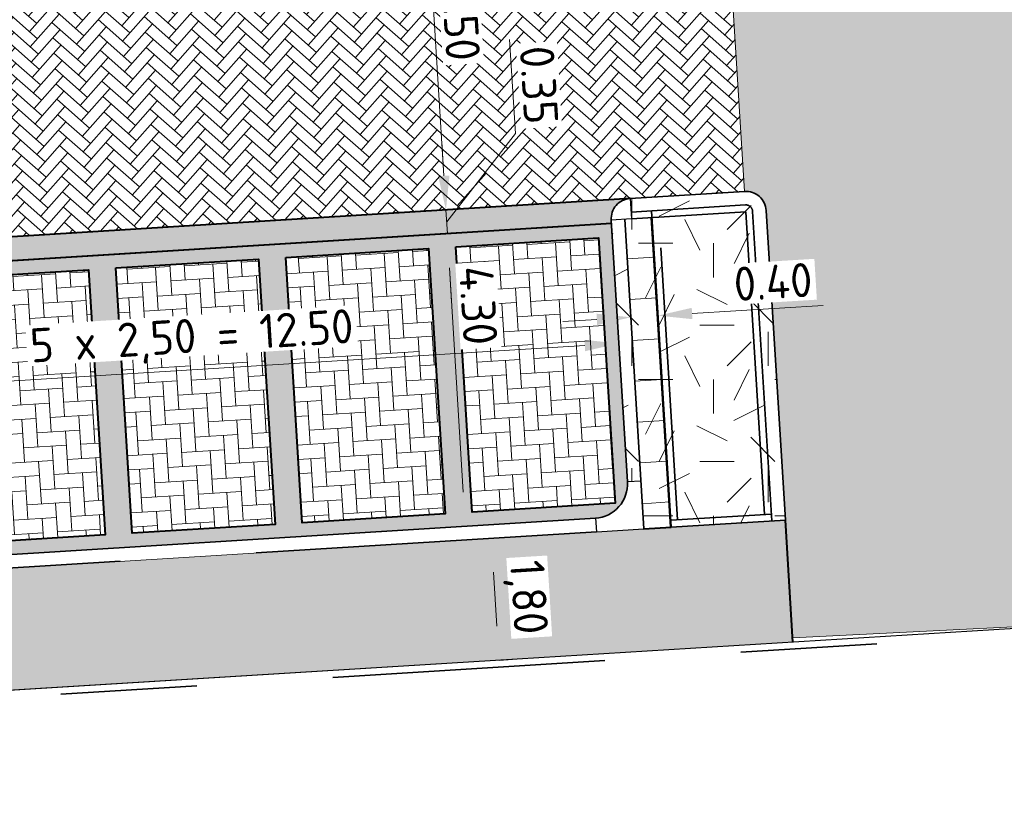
# Model space of a CAD drawing. Header units: metres. Extents: x 162305 to 163132, y 502542 to 502928.
# Tile 46 of 222: x 162620 to 162634, y 502581 to 502592. Entities that reach past the tile are written whole.
import ezdxf

# ---------------------------------------------------------------- set-up
doc = ezdxf.new("R2010")
doc.units = ezdxf.units.M
for name, pattern in [('VH-OPSLUITBAND-SO', [10, 4, -2, 2, -2]), ('VH-TROTTOIRBAND-SO', [15, 5, -2, 2, -2, 2, -2]), ('ZZ-HIDDEN-SO', [4, 2, -2])]:
    doc.linetypes.add(name, pattern=pattern)
for name, color, linetype, lineweight in [('N-BH-VH-MATERIAALGRENS-G', 7, 'Continuous', 40), ('N-WB-BANDEN-VOORKANTBAND', 2, 'Continuous', 30), ('N-WE-GR-GRAS-A-200', 62, 'Continuous', 18), ('N-WE-VH-KANTOPSLUITING_BETONRUG-G', 7, 'ZZ-HIDDEN-SO', 35), ('N-WE-VH-KANTOPSLUITING_VOORKANTBAND-G', 50, 'Continuous', 35), ('N-WE-VH-OPENVERHARDING_BETONSTRAATSTEEN-A', 92, 'Continuous', 18), ('N-WE-VH-OPENVERHARDING_TEGEL-A', 92, 'Continuous', 18), ('NW-HOEKELEMENT PARKEERPLAATS', 2, 'Continuous', 30), ('X-XX-AL-M', 7, 'Continuous', 18)]:
    doc.layers.add(name, color=color, linetype=linetype, lineweight=lineweight)
for name, color, linetype, lineweight, true_color in [('N-BH-VH-VERHARDING_BETONSTRAATSTEEN-Matje', 253, 'Continuous', 13, 0x828282), ('N-BH-VH-VERHARDING_TEGEL-A', 253, 'Continuous', 13, 0x828282), ('N-BH-VH-VERHARDING_TEGEL-Grijs', 253, 'Continuous', 13, 0x828282), ('N-WE-VH-GOOT_BSS-G', 5, 'Continuous', 35, 0x0000ff), ('N-WE-VH-KANTOPSLUITING_OPSLUITBAND_100X200-G', 150, 'VH-OPSLUITBAND-SO', 35, 0x007fff), ('N-WE-VH-KANTOPSLUITING_TROTTOIRBAND_180X200-G', 6, 'VH-TROTTOIRBAND-SO', 35, 0xff00ff), ('N01-WE-VH-OPENVERHARDING_BETONSTRAATSTEEN-A', 32, 'Continuous', 18, 0xbd5e00)]:
    doc.layers.add(name, color=color, linetype=linetype, lineweight=lineweight, true_color=true_color)
doc.layers.add('X-XX-AL-HULPLIJN 01-G', color=1, linetype='Continuous', lineweight=18, true_color=0xff0000, plot=False)
doc.styles.add('NLCS-ISO-M200-T25', font='NLCS-ISO.ttf', dxfattribs={"height": 0.5})
doc.dimstyles.new('NLCS-M200-T25-PIJL_L2_H2', dxfattribs={"dimscale": 0.2, "dimtxt": 2.5, "dimasz": 2.5, "dimexe": 2, "dimexo": 2, "dimgap": 0.7, "dimtad": 1, "dimzin": 0, "dimdsep": 46, "dimtxsty": 'NLCS-ISO-M200-T25', "dimcen": 0, "dimdle": 2, "dimclrd": 256, "dimclre": 256, "dimclrt": 256, "dimazin": 0, "dimtfac": 1, "dimtdec": 3, "dimtofl": 0, "dimtmove": 0, "dimatfit": 3, "dimfxl": 2, "dimfxlon": 1, "dimtfillclr": 256, "dimtolj": 1, "dimtzin": 0, "dimlwd": -1, "dimlwe": -1, "dimarcsym": 0})
pattern_1 = [(48.5408, (162379.96123, 502825.00982), (-0.01397452, 0.22584223), [0.64, -0.32]), (138.5408, (162380.06716, 502825.12972), (0.01397452, -0.22584223), [0.64, -0.32])]
pattern_2 = [(0, (0, 0), (2, 2), [0.5, -1.5]), (0, (1.1, 1.2), (2, 2), [0.5, -1.5]), (90, (0.2, 0.7), (-2, 2), [0.5, -1.5]), (90, (1, 1.4), (-2, 2), [0.5, -1.5]), (45, (0.4, 1.4), (0, 2), [0.5, -2.328427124]), (135, (1.1, 0), (-2, 0), [0.5, -2.328427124]), (26.5650512, (0.5, 0.6), (2, 8e-10), [0.5, -3.972135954]), (26.5650512, (1.4, 1.6), (2, 8e-10), [0.5, -3.972135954]), (63.43494882, (1.4, 0), (1e-10, 2), [0.5, -3.972135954]), (63.43494882, (0.5, 0.9), (1e-10, 2), [0.5, -3.972135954]), (63.43494882, (1.2, 0.4), (1e-10, 2), [0.5, -3.972135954]), (116.5650512, (0, 1.1), (-8e-10, 2), [0.5, -3.972135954]), (153.43494882, (0.4, 0.3), (-2, 1e-10), [0.5, -3.972135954])]

# ---------------------------------------------------------------- blocks, each defined once
blk = doc.blocks.new('*D62')
at = {"layer": 'Defpoints', "color": 0, "transparency": 16777216}
for p in [(162628.811, 502587.732), (162616.309, 502587.378), (162616.334, 502586.963)]:
    blk.add_point(p, dxfattribs=at)
at = {"layer": 'X-XX-AL-M', "transparency": 16777216}
for p, q in [((162628.811, 502587.732), (162628.786, 502588.131)), ((162628.312, 502587.701), (162616.833, 502586.994)), ((162616.333, 502586.979), (162616.359, 502586.564))]:
    blk.add_line(p, q, dxfattribs=at)
for points in [[(162628.307, 502587.784), (162628.317, 502587.618), (162628.811, 502587.732)], [(162616.828, 502587.077), (162616.839, 502586.911), (162616.334, 502586.963)]]:
    blk.add_solid(points, dxfattribs=at)
at = {"layer": 'X-XX-AL-M', "transparency": 16777216, "insert": (162622.546, 502587.787), "char_height": 0.5, "attachment_point": 5, "rotation": 3.5266, "style": 'NLCS-ISO-M200-T25', "bg_fill": 3, "box_fill_scale": 1.1, "bg_fill_color": 256, "bg_fill_true_color": 13158600, "bg_fill_transparency": 0}
blk.add_mtext('\\A1;5 x 2,50 = 12.50', dxfattribs=at)
blk = doc.blocks.new('*D64')
at = {"layer": 'Defpoints', "color": 0, "transparency": 16777216}
for p in [(162628.985, 502588.151), (162629.381, 502588.225), (162629.387, 502588.14)]:
    blk.add_point(p, dxfattribs=at)
at = {"layer": 'X-XX-AL-M', "transparency": 16777216}
for p, q in [((162629.886, 502588.171), (162631.812, 502588.29)), ((162629.387, 502588.14), (162629.411, 502587.741)), ((162628.488, 502588.085), (162627.989, 502588.054)), ((162628.987, 502588.115), (162629.012, 502587.716))]:
    blk.add_line(p, q, dxfattribs=at)
for points in [[(162628.483, 502588.168), (162628.493, 502588.002), (162628.987, 502588.115)], [(162629.881, 502588.254), (162629.891, 502588.088), (162629.387, 502588.14)]]:
    blk.add_solid(points, dxfattribs=at)
at = {"layer": 'X-XX-AL-M', "transparency": 16777216, "insert": (162631.074, 502588.635), "char_height": 0.5, "attachment_point": 5, "rotation": 3.5266, "style": 'NLCS-ISO-M200-T25', "bg_fill": 3, "box_fill_scale": 1.1, "bg_fill_color": 256, "bg_fill_true_color": 13158600, "bg_fill_transparency": 0}
blk.add_mtext('\\A1;0.40', dxfattribs=at)
blk = doc.blocks.new('*D65')
at = {"layer": 'Defpoints', "color": 0, "transparency": 16777216}
for p in [(162625.935, 502595.181), (162626.274, 502589.691), (162626.544, 502589.708)]:
    blk.add_point(p, dxfattribs=at)
at = {"layer": 'X-XX-AL-M', "transparency": 16777216}
for p, q in [((162625.935, 502595.181), (162625.536, 502595.156)), ((162625.966, 502594.682), (162626.243, 502590.19)), ((162626.274, 502589.691), (162625.875, 502589.667))]:
    blk.add_line(p, q, dxfattribs=at)
for points in [[(162626.049, 502594.687), (162625.883, 502594.677), (162625.935, 502595.181)], [(162626.326, 502590.195), (162626.16, 502590.185), (162626.274, 502589.691)]]:
    blk.add_solid(points, dxfattribs=at)
at = {"layer": 'X-XX-AL-M', "transparency": 16777216, "insert": (162626.494, 502592.46), "char_height": 0.5, "attachment_point": 5, "rotation": 273.5266, "style": 'NLCS-ISO-M200-T25', "bg_fill": 3, "box_fill_scale": 1.1, "bg_fill_color": 256, "bg_fill_true_color": 13158600, "bg_fill_transparency": 0}
blk.add_mtext('\\A1;5.50', dxfattribs=at)
blk = doc.blocks.new('*D66')
at = {"layer": 'Defpoints', "color": 0, "transparency": 16777216}
for p in [(162626.977, 502589.735), (162626.274, 502589.691), (162627.163, 502589.395)]:
    blk.add_point(p, dxfattribs=at)
at = {"layer": 'X-XX-AL-M', "transparency": 16777216}
for p, q in [((162627.293, 502590.811), (162627.208, 502592.189)), ((162626.285, 502589.517), (162627.293, 502590.811)), ((162626.243, 502590.19), (162626.212, 502590.689)), ((162626.577, 502589.71), (162625.875, 502589.667)), ((162626.295, 502589.342), (162626.274, 502589.691)), ((162626.695, 502589.367), (162625.896, 502589.317)), ((162626.326, 502588.843), (162626.357, 502588.344))]:
    blk.add_line(p, q, dxfattribs=at)
for points in [[(162626.326, 502590.195), (162626.16, 502590.185), (162626.274, 502589.691)], [(162626.409, 502588.848), (162626.243, 502588.838), (162626.295, 502589.342)]]:
    blk.add_solid(points, dxfattribs=at)
at = {"layer": 'X-XX-AL-M', "transparency": 16777216, "insert": (162627.64, 502591.524), "char_height": 0.5, "attachment_point": 5, "rotation": 273.5266, "style": 'NLCS-ISO-M200-T25', "bg_fill": 3, "box_fill_scale": 1.1, "bg_fill_color": 256, "bg_fill_true_color": 13158600, "bg_fill_transparency": 0}
blk.add_mtext('\\A1;0.35', dxfattribs=at)
blk = doc.blocks.new('*D70')
at = {"layer": 'Defpoints', "color": 0, "transparency": 16777216}
for p in [(162626.998, 502589.385), (162626.558, 502585.05), (162627.169, 502585.088)]:
    blk.add_point(p, dxfattribs=at)
at = {"layer": 'X-XX-AL-M', "transparency": 16777216}
for p, q in [((162626.598, 502589.361), (162625.894, 502589.317)), ((162626.324, 502588.843), (162626.527, 502585.549)), ((162626.77, 502585.063), (162626.159, 502585.026))]:
    blk.add_line(p, q, dxfattribs=at)
for points in [[(162626.408, 502588.848), (162626.241, 502588.838), (162626.294, 502589.342)], [(162626.61, 502585.554), (162626.444, 502585.544), (162626.558, 502585.05)]]:
    blk.add_solid(points, dxfattribs=at)
at = {"layer": 'X-XX-AL-M', "transparency": 16777216, "insert": (162626.749, 502588.29), "char_height": 0.5, "attachment_point": 5, "rotation": 273.5266, "style": 'NLCS-ISO-M200-T25', "bg_fill": 3, "box_fill_scale": 1.1, "bg_fill_color": 256, "bg_fill_true_color": 13158600, "bg_fill_transparency": 0}
blk.add_mtext('\\A1;4.30', dxfattribs=at)
blk = doc.blocks.new('*D71')
at = {"layer": 'Defpoints', "color": 0, "transparency": 16777216}
for p in [(162626.76, 502584.862), (162626.943, 502584.873), (162626.769, 502583.065)]:
    blk.add_point(p, dxfattribs=at)
at = {"layer": 'X-XX-AL-M', "transparency": 16777216}
for p, q in [((162626.943, 502584.873), (162627.343, 502584.898)), ((162627.023, 502583.581), (162626.974, 502584.374)), ((162627.054, 502583.082), (162627.453, 502583.107))]:
    blk.add_line(p, q, dxfattribs=at)
for points in [[(162627.057, 502584.379), (162626.891, 502584.369), (162626.943, 502584.873)], [(162627.106, 502583.586), (162626.94, 502583.576), (162627.054, 502583.082)]]:
    blk.add_solid(points, dxfattribs=at)
at = {"layer": 'X-XX-AL-M', "transparency": 16777216, "insert": (162627.438, 502584.005), "char_height": 0.5, "attachment_point": 5, "rotation": 273.5266, "style": 'NLCS-ISO-M200-T25', "bg_fill": 3, "box_fill_scale": 1.1, "bg_fill_color": 256, "bg_fill_true_color": 13158600, "bg_fill_transparency": 0}
blk.add_mtext('\\A1;1,80', dxfattribs=at)

msp = doc.modelspace()

# ---------------------------------------------------------------- hatches: boundary and pattern name
at = {"layer": 'N-WE-GR-GRAS-A-200'}
h = msp.add_hatch(dxfattribs=at)
h.set_pattern_fill('AGR-GRAS_02-SO', color=256, scale=0.2, style=0, pattern_type=2)
h.set_pattern_definition(pattern_2)
h.paths.add_polyline_path([(162421.517, 502819.726), (162435.034, 502820.576), (162435.169, 502820.432), (162435.343, 502820.275), (162435.553, 502820.121), (162435.897, 502819.944), (162436.228, 502819.841), (162436.649, 502819.789), (162442.014, 502820.095), (162442.181, 502820.21), (162442.325, 502817.953), (162445.008, 502818.123), (162446.244, 502817.251), (162443.192, 502817.061), (162443.511, 502811.925), (162442.505, 502811.858), (162442.17, 502817.226), (162424.634, 502816.13), (162424.643, 502815.982), (162424.967, 502810.771), (162422.081, 502810.59)])
edge = h.paths.add_edge_path(flags=16)
edge.add_ellipse((162362.043, 502852.57), major_axis=(-0.0024, 0.0374), ratio=0.999228, start_angle=0, end_angle=360, ccw=False)
edge = h.paths.add_edge_path(flags=16)
edge.add_ellipse((162362.585, 502843.074), major_axis=(-0.0024, 0.0374), ratio=0.999228, start_angle=0, end_angle=360, ccw=False)
edge = h.paths.add_edge_path(flags=16)
edge.add_ellipse((162361.375, 502862.47), major_axis=(-0.0024, 0.0374), ratio=0.999228, start_angle=0, end_angle=360, ccw=False)
h.paths.add_polyline_path([(162362.219, 502859.55), (162362.319, 502859.557), (162363.515, 502840.078), (162363.415, 502840.072), (162363.443, 502839.623), (162363.543, 502839.629), (162363.629, 502838.217), (162362.822, 502838.159), (162362.786, 502838.484), (162362.788, 502838.484), (162362.758, 502838.774), (162362.163, 502845.491), (162360.898, 502866.676), (162361.878, 502866.739), (162362.291, 502860.006), (162362.191, 502860)])
h.paths.add_polyline_path([(162370.36, 502859.13), (162370.182, 502861.923), (162370.463, 502861.92), (162370.486, 502861.402), (162370.779, 502861.415), (162370.814, 502860.896), (162371.337, 502860.935), (162371.387, 502859.961), (162371.777, 502859.979), (162371.78, 502859.223)])
edge = h.paths.add_edge_path(flags=16)
edge.add_ellipse((162389.544, 502924.307), major_axis=(-0.0024, 0.0375), ratio=0.999228, start_angle=0, end_angle=360, ccw=False)
edge = h.paths.add_edge_path(flags=16)
edge.add_ellipse((162379.964, 502923.711), major_axis=(-0.0024, 0.0375), ratio=0.999228, start_angle=0, end_angle=360, ccw=False)
h.paths.add_polyline_path([(162371.042, 502923.041), (162371.029, 502923.547), (162371.022, 502923.655), (162398.112, 502925.305), (162398.145, 502924.764)])
edge = h.paths.add_edge_path(flags=16)
edge.add_ellipse((162472.361, 502871.473), major_axis=(-0.0024, 0.0375), ratio=0.999228, start_angle=0, end_angle=360, ccw=False)
edge = h.paths.add_edge_path(flags=16)
edge.add_ellipse((162472.286, 502872.403), major_axis=(-0.0024, 0.0375), ratio=0.999228, start_angle=0, end_angle=360, ccw=False)
edge = h.paths.add_edge_path(flags=16)
edge.add_ellipse((162481.311, 502872.974), major_axis=(-0.0024, 0.0375), ratio=0.999228, start_angle=0, end_angle=360, ccw=False)
edge = h.paths.add_edge_path(flags=16)
edge.add_ellipse((162481.4, 502872.078), major_axis=(-0.0024, 0.0375), ratio=0.999228, start_angle=0, end_angle=360, ccw=False)
edge = h.paths.add_edge_path(flags=16)
edge.add_ellipse((162491.481, 502873.637), major_axis=(-0.0024, 0.0375), ratio=0.999228, start_angle=0, end_angle=360, ccw=False)
edge = h.paths.add_edge_path()
edge.add_line((162491.614, 502871.718), (162490.496, 502871.657))
edge.add_line((162490.496, 502871.657), (162490.491, 502871.77))
edge.add_line((162490.491, 502871.77), (162478.157, 502870.992))
edge.add_line((162478.157, 502870.992), (162470.974, 502870.605))
edge.add_line((162470.974, 502870.605), (162470.856, 502872.5))
edge.add_line((162470.856, 502872.5), (162485.627, 502873.415))
edge.add_line((162485.627, 502873.415), (162493.227, 502873.874))
edge.add_line((162493.227, 502873.874), (162492.846, 502880.392))
edge.add_line((162492.846, 502880.392), (162493.987, 502880.465))
edge.add_line((162493.987, 502880.465), (162494.519, 502871.874))
edge.add_line((162494.519, 502871.874), (162491.646, 502871.719))
edge.add_ellipse((162491.628, 502871.752), major_axis=(-0.0024, 0.0375), ratio=0.999228, start_angle=204.2611, end_angle=514.6215)
h.paths.add_polyline_path([(162503.076, 502855.443), (162503.175, 502855.449), (162503.182, 502855.349), (162507.723, 502855.63), (162508.325, 502845.898), (162508.826, 502845.929), (162509.922, 502845.996), (162508.48, 502869.305), (162502.561, 502868.939), (162502.362, 502868.295), (162502.373, 502866.891)])
h.paths.add_polyline_path([(162538.734, 502870.453), (162538.737, 502870.459), (162538.743, 502870.478), (162538.747, 502870.497), (162538.75, 502870.516), (162538.751, 502870.535), (162538.75, 502870.553), (162538.747, 502870.572), (162538.743, 502870.591), (162538.737, 502870.611), (162538.729, 502870.629), (162538.722, 502870.641), (162538.703, 502870.938), (162537.951, 502870.89), (162537.968, 502870.619), (162537.965, 502870.611), (162537.958, 502870.591), (162537.954, 502870.572), (162537.952, 502870.553), (162537.951, 502870.535), (162537.952, 502870.516), (162537.954, 502870.497), (162537.958, 502870.478), (162537.965, 502870.459), (162537.973, 502870.44), (162537.98, 502870.426), (162537.999, 502870.138), (162538.751, 502870.186)], flags=16)
edge = h.paths.add_edge_path(flags=16)
edge.add_ellipse((162531.906, 502869.982), major_axis=(-0.25, 0), ratio=1, start_angle=-146.5113, end_angle=206.759, ccw=False)
edge.add_line((162532.115, 502870.12), (162532.13, 502870.095))
edge = h.paths.add_edge_path(flags=16)
edge.add_ellipse((162511.919, 502869.277), major_axis=(-0.0024, 0.0375), ratio=0.999228, start_angle=0, end_angle=360, ccw=False)
edge = h.paths.add_edge_path(flags=16)
edge.add_ellipse((162522.497, 502868.462), major_axis=(-0.0024, 0.0375), ratio=0.999228, start_angle=0, end_angle=360, ccw=False)
edge = h.paths.add_edge_path(flags=16)
edge.add_ellipse((162522.447, 502869.89), major_axis=(-0.0024, 0.0375), ratio=0.999228, start_angle=0, end_angle=360, ccw=False)
edge = h.paths.add_edge_path(flags=16)
edge.add_ellipse((162532.379, 502869.057), major_axis=(-0.0024, 0.0375), ratio=0.999228, start_angle=0, end_angle=360, ccw=False)
edge = h.paths.add_edge_path()
edge.add_line((162511.902, 502867.747), (162510.21, 502867.645))
edge.add_line((162510.21, 502867.645), (162510.109, 502869.306))
edge.add_line((162510.109, 502869.306), (162538.74, 502871.078))
edge.add_line((162538.74, 502871.078), (162538.844, 502869.377))
edge.add_line((162538.844, 502869.377), (162511.943, 502867.75))
edge.add_ellipse((162511.92, 502867.78), major_axis=(-0.0024, 0.0375), ratio=0.999228, start_angle=212.8954, end_angle=506.7392)
edge = h.paths.add_edge_path(flags=16)
edge.add_ellipse((162554.017, 502704.407), major_axis=(-0.25, 0), ratio=1, start_angle=-19.7806, end_angle=333.4897, ccw=False)
edge.add_line((162553.781, 502704.492), (162553.793, 502704.519))
edge = h.paths.add_edge_path()
edge.add_ellipse((162551.443, 502714.761), major_axis=(-0.579, 0), ratio=1, start_angle=88.3276, end_angle=98.4248)
edge.add_line((162551.528, 502714.188), (162556.303, 502714.513))
edge.add_line((162556.303, 502714.513), (162556.577, 502710.125))
edge.add_line((162556.577, 502710.125), (162556.776, 502710.137))
edge.add_line((162556.776, 502710.137), (162556.846, 502709.236))
edge.add_line((162556.846, 502709.236), (162552.732, 502708.974))
edge.add_line((162552.732, 502708.974), (162552.986, 502704.982))
edge.add_line((162552.986, 502704.982), (162557.154, 502705.248))
edge.add_line((162557.154, 502705.248), (162557.171, 502705.029))
edge.add_line((162557.171, 502705.029), (162577.095, 502706.273))
edge.add_line((162577.095, 502706.273), (162577.219, 502706.826))
edge.add_line((162577.219, 502706.826), (162577.305, 502705.378))
edge.add_line((162577.305, 502705.378), (162549.792, 502703.693))
edge.add_line((162549.792, 502703.693), (162549.16, 502713.814))
edge.add_line((162549.16, 502713.814), (162549.362, 502713.826))
edge.add_line((162549.362, 502713.826), (162549.356, 502713.926))
edge.add_line((162549.356, 502713.926), (162550.264, 502713.982))
edge.add_ellipse((162550.22, 502714.681), major_axis=(-0.7, 0), ratio=1, start_angle=93.5531, end_angle=128.9932)
edge.add_line((162550.661, 502714.137), (162551.426, 502714.182))
edge = h.paths.add_edge_path(flags=16)
edge.add_ellipse((162508.182, 502708.963), major_axis=(-0.0024, 0.0375), ratio=0.999228, start_angle=0, end_angle=360, ccw=False)
edge = h.paths.add_edge_path(flags=16)
edge.add_ellipse((162498.418, 502708.139), major_axis=(-0.0024, 0.0375), ratio=0.999228, start_angle=0, end_angle=360, ccw=False)
edge = h.paths.add_edge_path(flags=16)
edge.add_ellipse((162487.929, 502707.676), major_axis=(-0.0024, 0.0375), ratio=0.999228, start_angle=0, end_angle=360, ccw=False)
edge = h.paths.add_edge_path(flags=16)
edge.add_ellipse((162478.214, 502707.105), major_axis=(-0.0024, 0.0375), ratio=0.999228, start_angle=0, end_angle=360, ccw=False)
h.paths.add_polyline_path([(162476.685, 502707.087), (162505.879, 502708.912), (162539.79, 502710.978), (162539.851, 502709.987), (162476.746, 502706.099)])
edge = h.paths.add_edge_path(flags=16)
edge.add_ellipse((162395.834, 502721.362), major_axis=(-0.0024, 0.0374), ratio=0.999228, start_angle=0, end_angle=360, ccw=False)
edge = h.paths.add_edge_path(flags=16)
edge.add_ellipse((162396.47, 502711.185), major_axis=(-0.0024, 0.0374), ratio=0.999228, start_angle=0, end_angle=360, ccw=False)
edge = h.paths.add_edge_path()
edge.add_line((162395.383, 502731.715), (162396.765, 502708.907))
edge.add_line((162396.765, 502708.907), (162397.036, 502704.3))
edge.add_line((162397.036, 502704.3), (162396.295, 502704.256))
edge.add_line((162396.295, 502704.256), (162395.798, 502704.697))
edge.add_line((162395.798, 502704.697), (162394.018, 502733.935))
edge.add_line((162394.018, 502733.935), (162394.9, 502734.934))
edge.add_line((162394.9, 502734.934), (162395.187, 502734.952))
edge.add_line((162395.187, 502734.952), (162395.379, 502731.782))
edge.add_ellipse((162395.364, 502731.747), major_axis=(-0.0024, 0.0374), ratio=0.999228, start_angle=333.5251, end_angle=566.1217)
edge = h.paths.add_edge_path(flags=16)
edge.add_ellipse((162599.331, 502707.364), major_axis=(-0.0024, 0.0375), ratio=0.999228, start_angle=0, end_angle=360, ccw=False)
edge = h.paths.add_edge_path(flags=16)
edge.add_ellipse((162589.565, 502706.823), major_axis=(-0.0024, 0.0375), ratio=0.999228, start_angle=0, end_angle=360, ccw=False)
edge = h.paths.add_edge_path()
edge.add_ellipse((162583.961, 502706.24), major_axis=(-0.25, 0), ratio=1, start_angle=93.4892, end_angle=273.4892)
edge.add_line((162583.945, 502706.489), (162583.943, 502706.535))
edge.add_line((162583.943, 502706.535), (162608.977, 502708.062))
edge.add_line((162608.977, 502708.062), (162609.022, 502707.322))
edge.add_line((162609.022, 502707.322), (162583.988, 502705.788))
edge.add_line((162583.988, 502705.788), (162583.976, 502705.99))
edge = h.paths.add_edge_path(flags=16)
edge.add_ellipse((162616.144, 502666.519), major_axis=(-0.0024, 0.0374), ratio=0.999228, start_angle=0, end_angle=360, ccw=False)
edge = h.paths.add_edge_path(flags=16)
edge.add_ellipse((162615.418, 502676.401), major_axis=(-0.0024, 0.0374), ratio=0.999228, start_angle=0, end_angle=360, ccw=False)
edge = h.paths.add_edge_path()
edge.add_ellipse((162615.429, 502664.807), major_axis=(-0.25, 0), ratio=1, start_angle=33.4892, end_angle=333.4892)
edge.add_line((162615.205, 502664.919), (162615.153, 502664.945))
edge.add_line((162615.153, 502664.945), (162613.958, 502684.042))
edge.add_line((162613.958, 502684.042), (162615.141, 502684.116))
edge.add_line((162615.141, 502684.116), (162615.159, 502683.799))
edge.add_line((162615.159, 502683.799), (162616.307, 502665.548))
edge.add_line((162616.307, 502665.548), (162616.303, 502665.534))
edge.add_line((162616.303, 502665.534), (162616.301, 502665.515))
edge.add_line((162616.301, 502665.515), (162616.3, 502665.496))
edge.add_line((162616.3, 502665.496), (162616.301, 502665.477))
edge.add_line((162616.301, 502665.477), (162616.303, 502665.458))
edge.add_line((162616.303, 502665.458), (162616.308, 502665.439))
edge.add_line((162616.308, 502665.439), (162616.314, 502665.42))
edge.add_line((162616.314, 502665.42), (162616.315, 502665.418))
edge.add_line((162616.315, 502665.418), (162616.722, 502658.942))
edge.add_line((162616.722, 502658.942), (162615.533, 502658.854))
edge.add_line((162615.533, 502658.854), (162615.172, 502664.637))
edge.add_line((162615.172, 502664.637), (162615.22, 502664.669))
h.paths.add_polyline_path([(162613.807, 502655.383), (162613.598, 502658.712), (162613.638, 502658.715), (162613.934, 502653.992), (162582.144, 502652.018), (162582.063, 502653.317)])
h.paths.add_polyline_path([(162630.424, 502647.556), (162630.699, 502642.626), (162628.4, 502642.494), (162627.777, 502642.458), (162627.786, 502642.278), (162603.433, 502640.765), (162603.114, 502645.897), (162602.077, 502645.841), (162602.105, 502645.392), (162602.141, 502645.394), (162602.467, 502640.049), (162633.855, 502641.963), (162634.145, 502641.982), (162633.881, 502644.367), (162633.717, 502645), (162633.378, 502645.727), (162632.876, 502646.364), (162632.286, 502646.854), (162631.624, 502647.211)])
edge = h.paths.add_edge_path(flags=16)
edge.add_ellipse((162567.845, 502652.2), major_axis=(-0.0024, 0.0375), ratio=0.999228, start_angle=0, end_angle=360, ccw=False)
edge = h.paths.add_edge_path()
edge.add_line((162548.046, 502650.768), (162548.03, 502651.015))
edge.add_line((162548.03, 502651.015), (162549.486, 502651.109))
edge.add_line((162549.486, 502651.109), (162549.486, 502650.517))
edge.add_line((162549.486, 502650.517), (162550.286, 502650.517))
edge.add_line((162550.286, 502650.517), (162550.286, 502651.16))
edge.add_line((162550.286, 502651.16), (162558.56, 502651.693))
edge.add_ellipse((162558.587, 502651.719), major_axis=(-0.0024, 0.0375), ratio=0.999228, start_angle=129.7834, end_angle=230.2968)
edge.add_line((162558.617, 502651.697), (162573.877, 502652.68))
edge.add_line((162573.877, 502652.68), (162573.944, 502651.609))
edge.add_line((162573.944, 502651.609), (162548.093, 502650.004))
edge.add_line((162548.093, 502650.004), (162548.05, 502650.705))
edge.add_ellipse((162548.028, 502650.735), major_axis=(-0.0024, 0.0375), ratio=0.999228, start_angle=211.6727, end_angle=328.1784)
edge = h.paths.add_edge_path(flags=16)
edge.add_ellipse((162430.665, 502659.865), major_axis=(-0.0024, 0.0375), ratio=0.999228, start_angle=0, end_angle=360, ccw=False)
edge = h.paths.add_edge_path(flags=16)
edge.add_ellipse((162420.419, 502659.642), major_axis=(-0.0024, 0.0375), ratio=0.999228, start_angle=0, end_angle=360, ccw=False)
edge = h.paths.add_edge_path(flags=16)
edge.add_ellipse((162411.256, 502659.155), major_axis=(-0.0024, 0.0375), ratio=0.999228, start_angle=0, end_angle=360, ccw=False)
h.paths.add_polyline_path([(162435.507, 502661.043), (162435.323, 502659.857), (162409.633, 502658.262), (162409.562, 502659.421), (162417.311, 502659.909), (162417.311, 502659.564), (162418.111, 502659.564), (162418.111, 502659.962)])
edge = h.paths.add_edge_path()
edge.add_arc((162406.536, 502665.135), 0.25, 314.1361, 386.759)
edge.add_line((162406.759, 502665.248), (162406.744, 502665.273))
edge.add_arc((162406.536, 502665.135), 0.25, 33.4892, 53.1521)
edge.add_line((162406.686, 502665.335), (162405.617, 502682.119))
edge.add_line((162405.617, 502682.119), (162404.587, 502699.361))
edge.add_line((162404.587, 502699.361), (162405.114, 502699.394))
edge.add_line((162405.114, 502699.394), (162407.566, 502659.298))
edge.add_line((162407.566, 502659.298), (162407.073, 502659.267))
edge.add_line((162407.073, 502659.267), (162407.068, 502659.343))
edge.add_line((162407.068, 502659.343), (162407.062, 502659.43))
edge.add_line((162407.062, 502659.43), (162406.71, 502664.956))
h.paths.add_polyline_path([(162384.175, 502626.989), (162385.046, 502626.592), (162372.825, 502599.014), (162371.335, 502595.495), (162370.722, 502593.495), (162370.394, 502591.743), (162370.27, 502590.819), (162370.22, 502589.04), (162370.38, 502587.03), (162370.565, 502585.909), (162371.415, 502583.295), (162372.193, 502581.707), (162370.908, 502584.33), (162369.966, 502586.806), (162369.747, 502588.04), (162369.616, 502589.543), (162369.609, 502591.028), (162369.765, 502592.585), (162370.157, 502594.429), (162370.745, 502596.215), (162373.739, 502603.155), (162382.073, 502622.389), (162383.982, 502627.016)])
h.paths.add_polyline_path([(162633.546, 502600.513), (162633.828, 502595.971), (162634.923, 502596.039), (162635.361, 502596.088), (162635.807, 502596.254), (162636.127, 502596.481), (162636.395, 502596.782), (162636.609, 502597.185), (162636.68, 502597.521), (162636.692, 502597.852), (162636.458, 502601.632), (162636.458, 502601.69), (162604.902, 502599.753), (162604.852, 502599.75), (162605.149, 502595.651), (162605.325, 502595.091), (162605.529, 502594.771), (162606.031, 502594.327), (162606.489, 502594.101), (162606.98, 502594.014), (162607.398, 502594.03), (162607.379, 502594.329), (162607.479, 502594.335), (162607.197, 502598.877)])
h = msp.add_hatch(dxfattribs=at)
h.set_pattern_fill('AGR-GRAS_02-SO', color=256, scale=0.2, style=0, pattern_type=2)
h.set_pattern_definition(pattern_2)
h.paths.add_polyline_path([(162629.18, 502585.012), (162631.256, 502585.141), (162630.974, 502589.682), (162630.656, 502589.963), (162628.979, 502589.859), (162628.998, 502589.56), (162628.699, 502589.541), (162628.937, 502585.699), (162629.137, 502585.711)], flags=0)
at = {"layer": 'N-WE-VH-OPENVERHARDING_BETONSTRAATSTEEN-A', "true_color": 0x333333}
h = msp.add_hatch(dxfattribs=at)
h.set_pattern_fill('AVH-BSS_DIKFORMAAT_HALFST', color=250, scale=2, angle=273.5529, pattern_type=2)
h.set_pattern_definition([(273.552878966, (0, 0), (0.23225760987, -0.40037657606), [0.138, -0.138]), (3.552878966, (0, 0), (-0.00855181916, 0.137734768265), [])])
h.paths.add_polyline_path([(162633.39, 502599.802, 0.414214), (162632.86, 502600.27), (162607.908, 502598.72, 0.414214), (162607.44, 502598.19), (162607.676, 502594.398), (162633.626, 502596.009)])
h.paths.add_polyline_path([(162629.92, 502595.979), (162627.824, 502595.849), (162627.583, 502599.742), (162629.679, 502599.872)], flags=16)
h.paths.add_polyline_path([(162630.078, 502599.897), (162633.172, 502600.089), (162633.414, 502596.196), (162630.32, 502596.004)], flags=16)
h.paths.add_polyline_path([(162630.083, 502599.816), (162631.682, 502598.042), (162633.35, 502596.192), (162630.383, 502596.008), (162631.751, 502597.966), (162631.682, 502598.042), (162630.315, 502596.084)], flags=0)
h.paths.add_polyline_path([(162630.142, 502599.9), (162633.108, 502600.085), (162631.741, 502598.127), (162631.81, 502598.05), (162633.177, 502600.008), (162633.409, 502596.276), (162631.81, 502598.05)], flags=0)
h.paths.add_polyline_path([(162627.425, 502595.824), (162625.329, 502595.694), (162625.088, 502599.587), (162627.183, 502599.717)], flags=16)
h.paths.add_polyline_path([(162624.93, 502595.669), (162622.834, 502595.539), (162622.592, 502599.432), (162624.688, 502599.562)], flags=16)
h.paths.add_polyline_path([(162622.435, 502595.514), (162620.339, 502595.384), (162620.097, 502599.277), (162622.193, 502599.407)], flags=16)
h.paths.add_polyline_path([(162619.94, 502595.359), (162617.844, 502595.229), (162617.602, 502599.122), (162619.698, 502599.252)], flags=16)
h.paths.add_polyline_path([(162617.444, 502595.205), (162615.348, 502595.074), (162615.107, 502598.967), (162617.203, 502599.097)], flags=16)
h.paths.add_polyline_path([(162614.949, 502595.05), (162612.853, 502594.919), (162612.612, 502598.812), (162614.707, 502598.942)], flags=16)
h.paths.add_polyline_path([(162612.454, 502594.895), (162610.358, 502594.765), (162610.116, 502598.657), (162612.212, 502598.787)], flags=16)
h.paths.add_polyline_path([(162609.959, 502594.74), (162607.863, 502594.61), (162607.621, 502598.502), (162609.717, 502598.632)], flags=16)
h.paths.add_polyline_path([(162613.83, 502588.568), (162596.364, 502587.483), (162596.599, 502583.691, 0.414214), (162597.129, 502583.223), (162613.598, 502584.245, 0.414214), (162614.066, 502584.775)])
h.paths.add_polyline_path([(162613.885, 502584.463), (162611.789, 502584.333), (162611.547, 502588.226), (162613.643, 502588.356)], flags=16)
h.paths.add_polyline_path([(162611.39, 502584.308), (162609.294, 502584.178), (162609.052, 502588.071), (162611.148, 502588.201)], flags=16)
h.paths.add_polyline_path([(162608.894, 502584.153), (162606.798, 502584.023), (162606.557, 502587.916), (162608.653, 502588.046)], flags=16)
h.paths.add_polyline_path([(162606.399, 502583.999), (162604.303, 502583.868), (162604.061, 502587.761), (162606.157, 502587.891)], flags=16)
h.paths.add_polyline_path([(162603.904, 502583.844), (162601.808, 502583.713), (162601.566, 502587.606), (162603.662, 502587.736)], flags=16)
h.paths.add_polyline_path([(162601.409, 502583.689), (162599.313, 502583.558), (162599.071, 502587.451), (162601.167, 502587.581)], flags=16)
h.paths.add_polyline_path([(162598.914, 502583.534), (162596.818, 502583.404), (162596.576, 502587.296), (162598.672, 502587.426)], flags=16)
h.paths.add_polyline_path([(162628.702, 502589.491), (162616.226, 502588.717), (162616.461, 502584.924, 0.414214), (162616.991, 502584.456), (162628.469, 502585.169, 0.414214), (162628.937, 502585.699)])
h.paths.add_polyline_path([(162621.271, 502584.922), (162619.175, 502584.792), (162618.933, 502588.684), (162621.029, 502588.814)], flags=16)
h.paths.add_polyline_path([(162621.428, 502588.839), (162623.524, 502588.969), (162623.766, 502585.077), (162621.67, 502584.947)], flags=16)
h.paths.add_polyline_path([(162618.775, 502584.767), (162616.679, 502584.637), (162616.438, 502588.529), (162618.534, 502588.659)], flags=16)
h.paths.add_polyline_path([(162623.923, 502588.994), (162626.019, 502589.124), (162626.261, 502585.232), (162624.165, 502585.102)], flags=16)
h.paths.add_polyline_path([(162626.418, 502589.149), (162628.514, 502589.279), (162628.756, 502585.387), (162626.66, 502585.257)], flags=16)
h = msp.add_hatch(dxfattribs=at)
h.set_pattern_fill('AVH-BSS_DIKFORMAAT_HALFST', color=250, scale=2, angle=93.5531, pattern_type=2)
h.set_pattern_definition([(93.553090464, (0, 0), (-0.2322590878, 0.40037571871), [0.138, -0.138]), (183.553090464, (0, 0), (0.008552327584, -0.137734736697), [])])
h.paths.add_polyline_path([(162607.676, 502594.398), (162607.679, 502594.348, -0.414214), (162607.398, 502594.03), (162633.947, 502595.678, -0.414214), (162633.629, 502595.959), (162633.626, 502596.009)])
h.paths.add_polyline_path([(162628.702, 502589.491), (162628.699, 502589.541, -0.414214), (162628.979, 502589.859), (162615.905, 502589.047, -0.414214), (162616.223, 502588.766), (162616.226, 502588.717)])
h.paths.add_polyline_path([(162613.83, 502588.568), (162613.827, 502588.618, -0.414214), (162614.108, 502588.936), (162596.043, 502587.814, -0.414214), (162596.361, 502587.533), (162596.364, 502587.483)])
at = {"layer": 'N-WE-VH-OPENVERHARDING_BETONSTRAATSTEEN-A', "true_color": 0xffffff}
h = msp.add_hatch(dxfattribs=at)
h.set_pattern_fill('AVH-BSS_KEIFORMAAT_ELLEBOOG', scale=2, angle=3.5672, pattern_type=2)
h.set_pattern_definition([(3.56715, (162577.56701, 502836.0389), (0.19652729, 0.22265899), [0.63, -0.21]), (273.56715, (162577.54088, 502836.45809), (0.19652729, 0.22265899), [0.63, -0.21])])
h.paths.add_polyline_path([(162626.418, 502589.149), (162628.514, 502589.279), (162628.756, 502585.387), (162626.66, 502585.257)])
h.paths.add_polyline_path([(162623.923, 502588.994), (162626.019, 502589.124), (162626.261, 502585.232), (162624.165, 502585.102)])
h.paths.add_polyline_path([(162621.428, 502588.839), (162623.524, 502588.969), (162623.766, 502585.077), (162621.67, 502584.947)])
h.paths.add_polyline_path([(162618.933, 502588.684), (162621.029, 502588.814), (162621.271, 502584.922), (162619.175, 502584.792)])
h.paths.add_polyline_path([(162616.438, 502588.529), (162618.534, 502588.659), (162618.775, 502584.767), (162616.679, 502584.637)])
at = {"layer": 'N-WE-VH-OPENVERHARDING_TEGEL-A', "true_color": 0x333333}
h = msp.add_hatch(dxfattribs=at)
h.set_pattern_fill('AVH-TEGEL_400X600_BLOK', color=250, angle=183.5974, pattern_type=2)
h.set_pattern_definition([(183.59736166, (0, 0), (0.0376467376, -0.59881777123), []), (273.597361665, (0, 0), (0.3992118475, 0.02509782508), [])])
h.paths.add_polyline_path([(162614.127, 502588.636), (162614.12, 502588.736), (162614.42, 502588.755), (162614.708, 502584.114), (162614.309, 502584.089), (162614.027, 502588.63)])
h.paths.add_polyline_path([(162615.917, 502588.848), (162615.923, 502588.748), (162616.023, 502588.754), (162616.305, 502584.213), (162615.906, 502584.188), (162615.617, 502588.829)])
h.paths.add_polyline_path([(162629.297, 502589.578), (162629.579, 502585.037), (162629.18, 502585.012), (162628.898, 502589.554)])
h.paths.add_polyline_path([(162596.055, 502587.614), (162596.061, 502587.515), (162596.161, 502587.521), (162596.443, 502582.98), (162596.044, 502582.955), (162595.756, 502587.596)])
h = msp.add_hatch(dxfattribs=at)
h.set_pattern_fill('AVH-TEGEL_300X300_HALFST', color=250, angle=3.0361, pattern_type=2)
h.set_pattern_definition([(3.03605687, (0, 0), (0.29163426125, 0.165678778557), [0.3, -0.3]), (93.03605687, (0, 0), (-0.29957892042, -0.01588931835), [])])
h.paths.add_polyline_path([(162594.598, 502582.865), (162631.256, 502585.141), (162631.367, 502583.348), (162594.707, 502581.091)])
at = {"layer": 'N01-WE-VH-OPENVERHARDING_BETONSTRAATSTEEN-A'}
h = msp.add_hatch(dxfattribs=at)
h.set_pattern_fill('AVH-BSS_LINGEFORMAAT_KEPER', color=256, scale=2, angle=3.5408, pattern_type=2)
h.set_pattern_definition(pattern_1)
edge = h.paths.add_edge_path()
edge.add_line((162634.255, 502643.379), (162639.744, 502643.72))
edge.add_line((162639.744, 502643.72), (162639.88, 502641.567))
edge.add_line((162639.88, 502641.567), (162640.878, 502641.626))
edge.add_line((162640.878, 502641.626), (162641.582, 502630.438))
edge.add_line((162641.582, 502630.438), (162640.584, 502630.379))
edge.add_line((162640.584, 502630.379), (162640.922, 502624.845))
edge.add_line((162640.922, 502624.845), (162639.277, 502624.744))
edge.add_line((162639.277, 502624.744), (162638.309, 502641.268))
edge.add_line((162638.309, 502641.268), (162637.959, 502641.246))
edge.add_line((162637.959, 502641.246), (162638.928, 502624.723))
edge.add_line((162638.928, 502624.723), (162638.042, 502624.669))
edge.add_line((162638.042, 502624.669), (162638.216, 502621.975))
edge.add_line((162638.216, 502621.975), (162638.864, 502622.017))
edge.add_line((162638.864, 502622.017), (162639.585, 502610.829))
edge.add_line((162639.585, 502610.829), (162638.938, 502610.787))
edge.add_line((162638.938, 502610.787), (162639.264, 502605.698))
edge.add_line((162639.264, 502605.698), (162639.914, 502605.739))
edge.add_line((162639.914, 502605.739), (162640.632, 502594.553))
edge.add_line((162640.632, 502594.553), (162639.988, 502594.511))
edge.add_line((162639.988, 502594.511), (162640.346, 502588.976))
edge.add_line((162640.346, 502588.976), (162636.545, 502588.744))
edge.add_line((162636.545, 502588.744), (162636.86, 502583.686))
edge.add_line((162636.86, 502583.686), (162631.367, 502583.412))
edge.add_line((162631.367, 502583.412), (162630.974, 502589.682))
edge.add_arc((162630.675, 502589.664), 0.3, 3.5894, 93.5168)
edge.add_line((162630.656, 502589.963), (162630.315, 502595.453))
edge.add_line((162630.315, 502595.453), (162635.119, 502595.751))
edge.add_arc((162634.995, 502597.747), 2, 273.5531, 363.5357)
edge.add_line((162636.991, 502597.87), (162634.272, 502641.888))
edge.add_line((162634.272, 502641.888), (162634.347, 502641.893))
edge.add_line((162634.347, 502641.893), (162634.255, 502643.379))
h = msp.add_hatch(dxfattribs=at)
h.set_pattern_fill('AVH-BSS_LINGEFORMAAT_KEPER', color=256, scale=2, angle=3.5408, pattern_type=2)
h.set_pattern_definition(pattern_1)
edge = h.paths.add_edge_path()
edge.add_line((162630.315, 502595.453), (162607.222, 502594.019))
edge.add_arc((162607.098, 502596.015), 2, 183.5531, 273.5531, ccw=False)
edge.add_line((162605.102, 502595.891), (162605.573, 502588.406))
edge.add_line((162605.573, 502588.406), (162630.656, 502589.963))
edge.add_line((162630.656, 502589.963), (162630.315, 502595.453))

# ---------------------------------------------------------------- linework, layer by layer
at = {"layer": 'N-BH-VH-MATERIAALGRENS-G'}
for p, q in [((162628.979, 502589.859), (162615.905, 502589.047)), ((162628.702, 502589.491), (162616.226, 502588.717)), ((162631.367, 502583.348), (162631.256, 502585.141)), ((162629.18, 502585.012), (162629.579, 502585.037))]:
    msp.add_line(p, q, dxfattribs=at)
at = {"layer": 'N-BH-VH-MATERIAALGRENS-G', "flags": 128}
for points in [[(162626.418, 502589.149), (162628.514, 502589.279), (162628.756, 502585.387), (162626.66, 502585.257), (162626.418, 502589.149)], [(162623.923, 502588.994), (162626.019, 502589.124), (162626.261, 502585.232), (162624.165, 502585.102), (162623.923, 502588.994)], [(162621.428, 502588.839), (162623.524, 502588.969), (162623.766, 502585.077), (162621.67, 502584.947), (162621.428, 502588.839)], [(162618.933, 502588.684), (162621.029, 502588.814), (162621.271, 502584.922), (162619.175, 502584.792), (162618.933, 502588.684)]]:
    msp.add_lwpolyline(points, dxfattribs=at)
at = {"layer": 'N-BH-VH-VERHARDING_BETONSTRAATSTEEN-Matje', "flags": 128}
for points in [[(162626.418, 502589.149), (162628.514, 502589.279), (162628.756, 502585.387), (162626.66, 502585.257), (162626.418, 502589.149)], [(162623.923, 502588.994), (162626.019, 502589.124), (162626.261, 502585.232), (162624.165, 502585.102), (162623.923, 502588.994)], [(162621.428, 502588.839), (162623.524, 502588.969), (162623.766, 502585.077), (162621.67, 502584.947), (162621.428, 502588.839)], [(162618.933, 502588.684), (162621.029, 502588.814), (162621.271, 502584.922), (162619.175, 502584.792), (162618.933, 502588.684)]]:
    msp.add_lwpolyline(points, dxfattribs=at)
at = {"layer": 'N-BH-VH-VERHARDING_TEGEL-A', "flags": 128}
msp.add_lwpolyline([(162629.297, 502589.578), (162629.579, 502585.037), (162629.18, 502585.012), (162628.898, 502589.554), (162629.297, 502589.578)], dxfattribs=at)
at = {"layer": 'N-BH-VH-VERHARDING_TEGEL-Grijs', "flags": 128}
msp.add_lwpolyline([(162594.598, 502582.865), (162631.256, 502585.141), (162631.367, 502583.348), (162594.707, 502581.091), (162594.598, 502582.865)], dxfattribs=at)
at = {"layer": 'N-WB-BANDEN-VOORKANTBAND', "flags": 128}
msp.add_lwpolyline([(162636.742, 502585.582), (162636.86, 502583.686), (162594.563, 502581.083)], dxfattribs=at)
at = {"layer": 'N-WE-VH-GOOT_BSS-G'}
msp.add_line((162616.226, 502588.717), (162628.702, 502589.491), dxfattribs=at)
at = {"layer": 'N-WE-VH-KANTOPSLUITING_BETONRUG-G', "ltscale": 5}
msp.add_lwpolyline([(162628.998, 502589.56), (162630.675, 502589.664), (162630.95, 502585.222)], dxfattribs=at)
at = {"layer": 'N-WE-VH-KANTOPSLUITING_OPSLUITBAND_100X200-G'}
for p, q in [((162629.673, 502585.143), (162629.391, 502589.684)), ((162631.05, 502585.229), (162629.573, 502585.137))]:
    msp.add_line(p, q, dxfattribs=at)
msp.add_lwpolyline([(162592.651, 502588.367), (162595.494, 502542.242), (162597.317, 502542.244), (162594.67, 502580.989), (162636.966, 502583.592), (162636.651, 502588.65), (162671.054, 502590.756)], dxfattribs=at)
at = {"layer": 'N-WE-VH-KANTOPSLUITING_TROTTOIRBAND_180X200-G'}
for p, q in [((162629.18, 502585.012), (162628.898, 502589.554)), ((162628.481, 502584.969), (162617.004, 502584.256))]:
    msp.add_line(p, q, dxfattribs=at)
msp.add_lwpolyline([(162631.056, 502585.129), (162630.775, 502589.67, 0.414214), (162630.669, 502589.764), (162628.992, 502589.66)], format="xyb", dxfattribs=at)
at = {"layer": 'N-WE-VH-KANTOPSLUITING_VOORKANTBAND-G'}
msp.add_lwpolyline([(162597.129, 502583.223), (162613.598, 502584.245, 0.414214), (162614.066, 502584.775), (162613.827, 502588.618, -0.414214), (162614.108, 502588.936), (162615.905, 502589.047, -0.414214), (162616.223, 502588.766), (162616.461, 502584.924, 0.414214), (162616.991, 502584.456), (162628.469, 502585.169, 0.414214), (162628.937, 502585.699), (162628.699, 502589.541, -0.414214), (162628.979, 502589.859), (162630.656, 502589.963, -0.414214), (162630.974, 502589.682), (162631.256, 502585.141), (162629.579, 502585.037), (162629.291, 502589.678)], format="xyb", dxfattribs=at)
at = {"layer": 'NW-HOEKELEMENT PARKEERPLAATS', "flags": 128}
for points in [[(162628.979, 502589.859), (162628.998, 502589.56), (162628.699, 502589.541)], [(162628.469, 502585.169), (162628.481, 502584.969), (162629.18, 502585.012), (162629.137, 502585.711), (162628.937, 502585.699)]]:
    msp.add_lwpolyline(points, dxfattribs=at)
at = {"layer": 'X-XX-AL-HULPLIJN 01-G', "flags": 128}
msp.add_lwpolyline([(162630.315, 502595.453), (162607.222, 502594.019, -0.414214), (162605.102, 502595.891), (162605.573, 502588.406), (162630.656, 502589.963)], format="xyb", close=True, dxfattribs=at)
msp.add_lwpolyline([(162636.86, 502583.686), (162631.367, 502583.412), (162630.974, 502589.682, 0.413842), (162630.656, 502589.963), (162630.315, 502595.453), (162635.119, 502595.751, 0.414124)], format="xyb", dxfattribs=at)

# ---------------------------------------------------------------- next in the draw order: dimensions: what is measured, and where the dimension line sits
at = {"layer": 'X-XX-AL-M'}
for base, p1, p2, angle, text, picture, middle in [((162616.334, 502586.963), (162628.811, 502587.732), (162616.309, 502587.378), 3.5266, '5 x 2,50 = <>', '*D62', (162622.546, 502587.787)), ((162626.943, 502584.873), (162626.769, 502583.065), (162626.76, 502584.862), 273.5266, '1,80', '*D71', (162627.438, 502584.005))]:
    dim = msp.add_linear_dim(base=base, p1=p1, p2=p2, angle=angle, text=text, dimstyle='NLCS-M200-T25-PIJL_L2_H2', override={"dimtfill": 1}, dxfattribs=at)
    dim.commit()
    dim.dimension.update_dxf_attribs({"geometry": picture, "text_midpoint": middle})

# ---------------------------------------------------------------- next in the draw order: dimensions: what is measured, and where the dimension line sits
dim = msp.add_linear_dim(base=(162626.274, 502589.691), p1=(162625.935, 502595.181), p2=(162626.544, 502589.708), angle=93.5266, dimstyle='NLCS-M200-T25-PIJL_L2_H2', override={"dimtfill": 1}, dxfattribs=at)
dim.commit()
dim.dimension.update_dxf_attribs({"geometry": '*D65', "text_midpoint": (162626.494, 502592.46)})
dim = msp.add_linear_dim(base=(162629.387, 502588.14), p1=(162628.985, 502588.151), p2=(162629.381, 502588.225), angle=3.5266, dimstyle='NLCS-M200-T25-PIJL_L2_H2', override={"dimtfill": 1}, dxfattribs=at)
dim.commit()
dim.dimension.update_dxf_attribs({"geometry": '*D64', "text_midpoint": (162631.098, 502588.246), "dimtype": 160})

# ---------------------------------------------------------------- next in the draw order: dimensions: what is measured, and where the dimension line sits
dim = msp.add_linear_dim(base=(162626.274, 502589.691), p1=(162627.163, 502589.395), p2=(162626.977, 502589.735), angle=93.5266, dimstyle='NLCS-M200-T25-PIJL_L2_H2', override={"dimtmove": 1, "dimtfill": 1}, dxfattribs=at)
dim.commit()
dim.dimension.update_dxf_attribs({"geometry": '*D66', "text_midpoint": (162627.284, 502590.951), "dimtype": 160})

# ---------------------------------------------------------------- next in the draw order: dimensions: what is measured, and where the dimension line sits
dim = msp.add_linear_dim(base=(162626.558, 502585.05), p1=(162626.998, 502589.385), p2=(162627.169, 502585.088), angle=273.5266, dimstyle='NLCS-M200-T25-PIJL_L2_H2', override={"dimtfill": 1}, dxfattribs=at)
dim.commit()
dim.dimension.update_dxf_attribs({"geometry": '*D70', "text_midpoint": (162626.36, 502588.266), "dimtype": 160})

doc.saveas('drawing.dxf')
